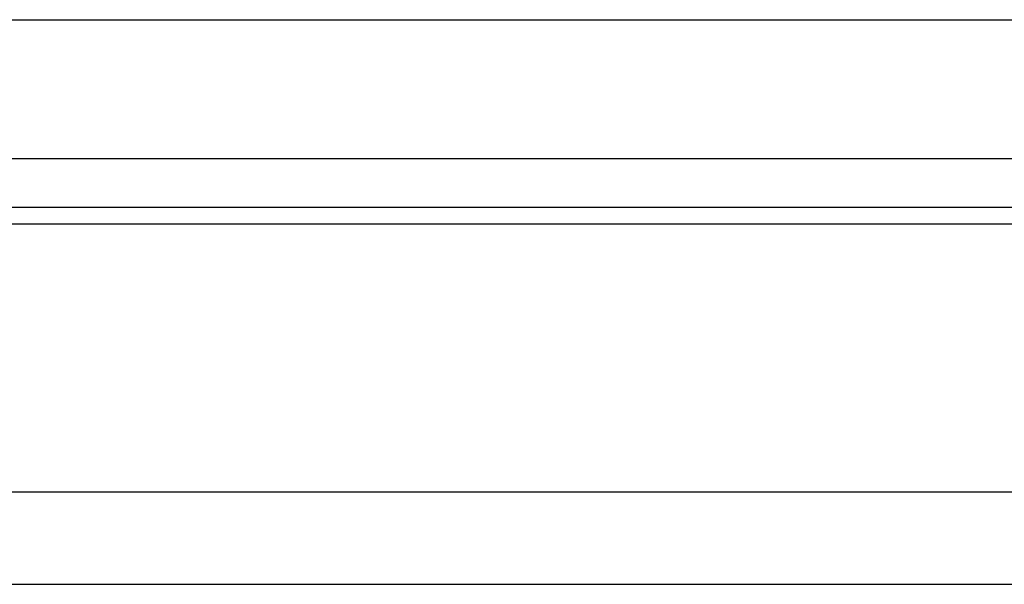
# Model space of a CAD drawing. Header units: millimetres. Extents: x 719 to 986, y 92 to 190.
# Tile 33 of 52: x 923 to 934, y 108 to 114. Entities that reach past the tile are written whole.
import ezdxf

# ---------------------------------------------------------------- set-up
doc = ezdxf.new("R2010")
doc.units = ezdxf.units.MM
doc.header["$LTSCALE"] = 0.15
doc.layers.add('OUT', color=3, linetype='CONTINUOUS')

msp = doc.modelspace()

# ---------------------------------------------------------------- linework, layer by layer
at = {"layer": 'OUT', "color": 0, "linetype": 'Continuous'}
msp.add_line((898.553, 114.23), (945.253, 114.23), dxfattribs=at)
at = {"layer": 'OUT', "color": 0}
for p, q in [((898.553, 112.73), (945.253, 112.73)), ((855.623, 112.203), (985.903, 112.203)), ((855.618, 112.023), (985.903, 112.023)), ((855.055, 109.13), (985.903, 109.13)), ((820.903, 108.13), (985.903, 108.13))]:
    msp.add_line(p, q, dxfattribs=at)

doc.saveas('drawing.dxf')
